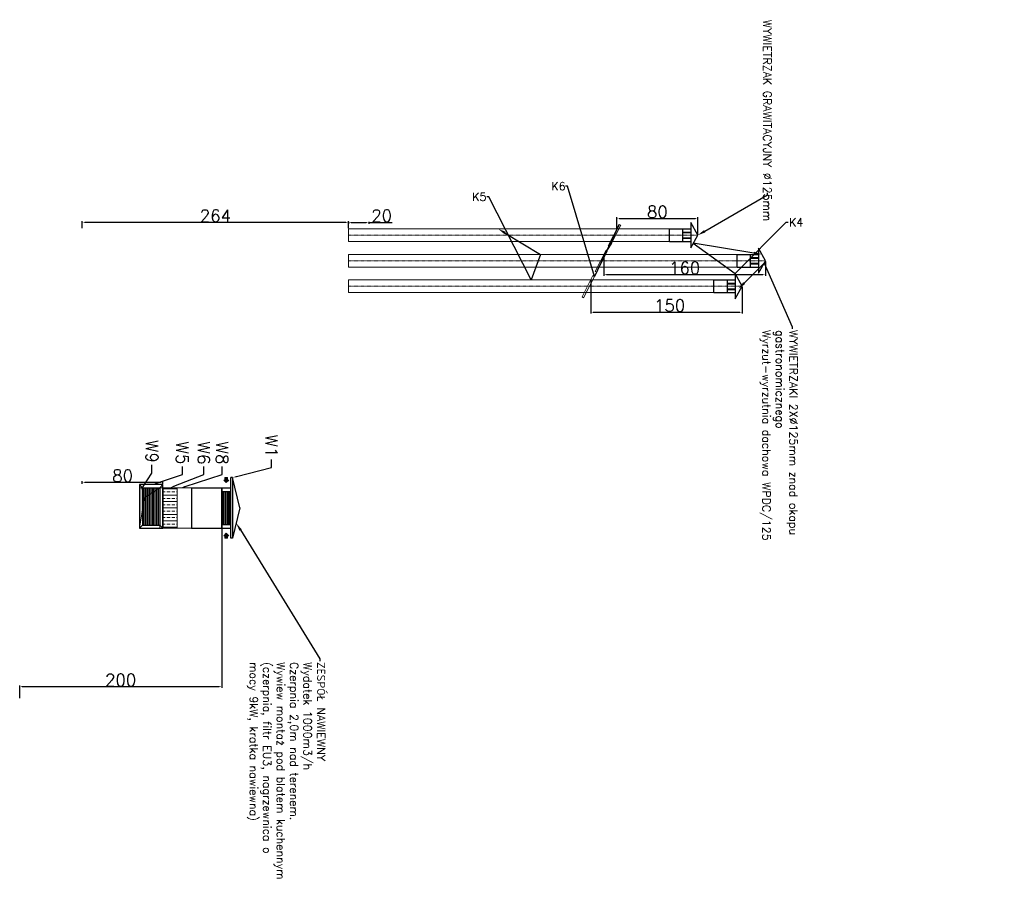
# Model space of a CAD drawing. Header units: centimetres. Extents: x 8435 to 34224, y 15581 to 23928.
# Tile 41 of 256: x 19004 to 19979, y 17631 to 18480. Entities that reach past the tile are written whole.
import ezdxf
from ezdxf import colors
from ezdxf.entities.mleader import LeaderData, LeaderLine
from ezdxf.enums import TextEntityAlignment as Align
from ezdxf.math import Vec2, Vec3

# ---------------------------------------------------------------- set-up
doc = ezdxf.new("R2010")
doc.units = ezdxf.units.CM
doc.header["$LTSCALE"] = 0.2
doc.linetypes.add('DASHDOT', pattern=[1, 0.5, -0.25, 0, -0.25])
for name, color, linetype, lineweight in [('2DL_OBJ', 7, 'Continuous', 25), ('2DL_PRO_n', 90, 'Continuous', 15), ('2DL_PRO_w', 42, 'Continuous', 15), ('_ET_OPIS', 7, 'Continuous', 20), ('CP_AXISAC', 7, 'DASHDOT', 9), ('CP_DETAL', 33, 'Continuous', 9), ('CP_SUPPLY_ARROW', 90, 'Continuous', 9)]:
    doc.layers.add(name, color=color, linetype=linetype, lineweight=lineweight)
doc.layers.add('_ET_URZĄDZENIA', color=7, linetype='Continuous')
doc.layers.add('CP_supply_arrowhatch', color=90, linetype='Continuous')
doc.styles.add('CP_ATTR', font='arial.ttf')
doc.styles.add('SIMPLEX', font='simplex.shx', dxfattribs={"height": 12})
doc.dimstyles.new('ISO-25', dxfattribs={"dimtxt": 12, "dimasz": 2.5, "dimexe": 1.25, "dimexo": 0.625, "dimtad": 1, "dimdec": 0, "dimtxsty": 'SIMPLEX', "dimcen": 2.5, "dimadec": 0, "dimazin": 0, "dimtfac": 1, "dimtdec": 0, "dimtmove": 0, "dimatfit": 3, "dimfxl": 1, "dimarcsym": 0})

# ---------------------------------------------------------------- blocks, each defined once
blk = doc.blocks.new('Pv_cent002_0377_5cmswff')
for p, q in [((0, 28), (-12.5, 21)), ((-12.5, 21), (12.5, 21)), ((-6.25, 0), (-6.25, 21)), ((-3.12, 13), (-3.12, 21)), ((-2.5, 13), (-2.5, 21)), ((12.5, 21), (0, 28)), ((2.5, 13), (2.5, 21)), ((3.12, 13), (3.12, 21)), ((6.25, 0), (6.25, 21)), ((-6.25, 13), (6.25, 13)), ((6.25, 0), (-6.25, 0))]:
    blk.add_line(p, q)
at = {"layer": 'CP_AXISAC'}
blk.add_line((0, 0), (0, 28), dxfattribs=at)
at = {"linetype": 'ByBlock', "style": 'CP_ATTR', "flags": 9}
for tag, p in [('NAME', (-0.05, -0.36)), ('TEMPERATURE', (-0.05, -0.36)), ('NUMBER', (-0.05, -0.38)), ('GROUP', (-0.05, -0.4)), ('ARTICLE', (-0.05, -0.42)), ('PRODUCT-TYPE', (-0.05, -0.44)), ('ORDER-NO', (-0.05, -0.46)), ('PRODUCER', (-0.05, -0.48)), ('OTHER', (-0.04, -0.38)), ('PN', (-0.04, -0.4)), ('FLOW', (-0.05, -0.4)), ('CHARACTER', (-0.04, -0.42)), ('DN', (-0.04, -0.44)), ('POWER', (-0.04, -0.46)), ('VOLTAGE', (-0.04, -0.48)), ('CAPACITY_MAX', (-0.05, -0.5))]:
    blk.add_attdef(tag, text='', height=0.01, dxfattribs=at).set_placement(p, align=Align.MIDDLE_LEFT)
blk = doc.blocks.new('*D15')
at = {"layer": '_ET_URZĄDZENIA', "color": 0, "lineweight": -2, "transparency": 16777216}
for p, q in [((19066.23, 18273.78), (19066.23, 18280.71)), ((19327.3, 18279.46), (19068.73, 18279.46)), ((19329.8, 18273.78), (19329.8, 18280.71))]:
    blk.add_line(p, q, dxfattribs=at)
at = {"layer": '_ET_URZĄDZENIA', "color": 0, "transparency": 16777216}
for points in [[(19068.73, 18279.87), (19068.73, 18279.04), (19066.23, 18279.46)], [(19327.3, 18279.87), (19327.3, 18279.04), (19329.8, 18279.46)]]:
    blk.add_solid(points, dxfattribs=at)
at = {"layer": '_ET_URZĄDZENIA', "color": 0, "transparency": 16777216, "insert": (19198.01, 18286.08), "char_height": 12, "attachment_point": 5, "style": 'SIMPLEX'}
blk.add_mtext('264', dxfattribs=at)
blk = doc.blocks.new('*D16')
at = {"layer": '_ET_URZĄDZENIA', "color": 0, "lineweight": -2, "transparency": 16777216}
for p, q in [((19329.8, 18280.08), (19329.8, 18278.21)), ((19332.3, 18279.46), (19347.3, 18279.46)), ((19349.8, 18280.08), (19349.8, 18278.21)), ((19349.8, 18279.46), (19372.97, 18279.46))]:
    blk.add_line(p, q, dxfattribs=at)
at = {"layer": '_ET_URZĄDZENIA', "color": 0, "transparency": 16777216}
for points in [[(19332.3, 18279.87), (19332.3, 18279.04), (19329.8, 18279.46)], [(19347.3, 18279.87), (19347.3, 18279.04), (19349.8, 18279.46)]]:
    blk.add_solid(points, dxfattribs=at)
at = {"layer": '_ET_URZĄDZENIA', "color": 0, "transparency": 16777216, "insert": (19362.63, 18286.08), "char_height": 12, "attachment_point": 5, "style": 'SIMPLEX'}
blk.add_mtext('20', dxfattribs=at)
blk = doc.blocks.new('*D17')
at = {"layer": '_ET_URZĄDZENIA', "color": 0, "lineweight": -2, "transparency": 16777216}
for p, q in [((19595.61, 18273.78), (19595.61, 18284.62)), ((19598.11, 18283.37), (19673.11, 18283.37)), ((19675.61, 18267.51), (19675.61, 18284.62))]:
    blk.add_line(p, q, dxfattribs=at)
at = {"layer": '_ET_URZĄDZENIA', "color": 0, "transparency": 16777216}
for points in [[(19598.11, 18283.79), (19598.11, 18282.95), (19595.61, 18283.37)], [(19673.11, 18283.79), (19673.11, 18282.95), (19675.61, 18283.37)]]:
    blk.add_solid(points, dxfattribs=at)
at = {"layer": '_ET_URZĄDZENIA', "color": 0, "transparency": 16777216, "insert": (19635.61, 18289.99), "char_height": 12, "attachment_point": 5, "style": 'SIMPLEX'}
blk.add_mtext('80', dxfattribs=at)
blk = doc.blocks.new('*D18')
at = {"layer": '_ET_URZĄDZENIA', "color": 0, "lineweight": -2, "transparency": 16777216}
for p, q in [((19582.62, 18247.24), (19582.62, 18226.65)), ((19742.61, 18240.99), (19742.61, 18226.65)), ((19585.12, 18227.9), (19740.11, 18227.9))]:
    blk.add_line(p, q, dxfattribs=at)
at = {"layer": '_ET_URZĄDZENIA', "color": 0, "transparency": 16777216}
for points in [[(19585.12, 18228.31), (19585.12, 18227.48), (19582.62, 18227.9)], [(19740.11, 18228.31), (19740.11, 18227.48), (19742.61, 18227.9)]]:
    blk.add_solid(points, dxfattribs=at)
at = {"layer": '_ET_URZĄDZENIA', "color": 0, "transparency": 16777216, "insert": (19662.61, 18234.52), "char_height": 12, "attachment_point": 5, "style": 'SIMPLEX'}
blk.add_mtext('160', dxfattribs=at)
blk = doc.blocks.new('*U19')
for p, q in [((0, -6.25), (0, 6.25)), ((0, 6.25), (317.82, 6.25)), ((317.82, 6.25), (317.82, -6.25)), ((317.82, -6.25), (0, -6.25))]:
    blk.add_line(p, q)
at = {"layer": 'CP_AXISAC'}
blk.add_line((0, 0), (317.82, 0), dxfattribs=at)
at = {"style": 'CP_ATTR', "flags": 9}
for tag in ['NAME', 'PRODUCER', 'PRODUCT-TYPE', 'ARTICLE', 'FLOW', 'NUMBER', 'SYSTEM', 'FORM', 'SIZE', 'CHARACTER', 'ORDER-NO', 'GROUP', 'OTHER']:
    blk.add_attdef(tag, (0, 0), '', height=0.0001, dxfattribs=at)
blk = doc.blocks.new('*D20')
at = {"layer": '_ET_URZĄDZENIA', "color": 0, "lineweight": -2, "transparency": 16777216}
for p, q in [((19569.63, 18221.95), (19569.63, 18189.41)), ((19719.61, 18215.72), (19719.61, 18189.41)), ((19572.13, 18190.66), (19717.11, 18190.66))]:
    blk.add_line(p, q, dxfattribs=at)
at = {"layer": '_ET_URZĄDZENIA', "color": 0, "transparency": 16777216}
for points in [[(19572.13, 18191.08), (19572.13, 18190.25), (19569.63, 18190.66)], [(19717.11, 18191.08), (19717.11, 18190.25), (19719.61, 18190.66)]]:
    blk.add_solid(points, dxfattribs=at)
at = {"layer": '_ET_URZĄDZENIA', "color": 0, "transparency": 16777216, "insert": (19647.73, 18197.29), "char_height": 12, "attachment_point": 5, "style": 'SIMPLEX'}
blk.add_mtext('150', dxfattribs=at)
blk = doc.blocks.new('*U21')
for p, q in [((0, -6.25), (0, 6.25)), ((0, 6.25), (384.82, 6.25)), ((384.82, 6.25), (384.82, -6.25)), ((384.82, -6.25), (0, -6.25))]:
    blk.add_line(p, q)
at = {"layer": 'CP_AXISAC'}
blk.add_line((0, 0), (384.82, 0), dxfattribs=at)
at = {"style": 'CP_ATTR', "flags": 9}
for tag in ['NAME', 'PRODUCER', 'PRODUCT-TYPE', 'ARTICLE', 'FLOW', 'NUMBER', 'SYSTEM', 'FORM', 'SIZE', 'CHARACTER', 'ORDER-NO', 'GROUP', 'OTHER']:
    blk.add_attdef(tag, (0, 0), '', height=0.0001, dxfattribs=at)
blk = doc.blocks.new('*U22')
for p, q in [((0, -6.25), (0, 6.25)), ((0, 6.25), (361.82, 6.25)), ((361.82, 6.25), (361.82, -6.25)), ((361.82, -6.25), (0, -6.25))]:
    blk.add_line(p, q)
at = {"layer": 'CP_AXISAC'}
blk.add_line((0, 0), (361.82, 0), dxfattribs=at)
at = {"style": 'CP_ATTR', "flags": 9}
for tag in ['NAME', 'PRODUCER', 'PRODUCT-TYPE', 'ARTICLE', 'FLOW', 'NUMBER', 'SYSTEM', 'FORM', 'SIZE', 'CHARACTER', 'ORDER-NO', 'GROUP', 'OTHER']:
    blk.add_attdef(tag, (0, 0), '', height=0.0001, dxfattribs=at)
blk = doc.blocks.new('rdblow_supply_arrow01')
at = {"layer": 'CP_supply_arrowhatch'}
blk.add_hatch(color=256, dxfattribs=at).paths.add_polyline_path([(-12.5, -25), (-12.5, -50), (12.5, -50), (12.5, -25), (25, -25), (0, 0), (-25, -25)])
at = {"layer": 'CP_SUPPLY_ARROW'}
for p, q in [((0, 0), (-25, -25)), ((0, 0), (25, -25)), ((-12.5, -25), (-25, -25)), ((-12.5, -50), (-12.5, -25)), ((-12.5, -50), (12.5, -50)), ((12.5, -50), (12.5, -25)), ((12.5, -25), (25, -25))]:
    blk.add_line(p, q, dxfattribs=at)
blk = doc.blocks.new('Rv_cent003_0590_5ycexk5')
for p, q in [((0, 48), (-30, 40.8)), ((-30, 40.8), (-30, 39)), ((-30, 40.8), (30, 40.8)), ((30, 39), (-30, 39)), ((-20, 0), (-20, 39)), ((-16.33, 30), (-16.33, 39)), ((0, 48), (30, 40.8)), ((16.33, 30), (16.33, 39)), ((20, 0), (20, 39)), ((30, 40.8), (30, 39)), ((20, 30), (-20, 30)), ((-20, 0), (20, 0))]:
    blk.add_line(p, q)
at = {"layer": 'CP_DETAL'}
for p, q in [((16.33, 37.87), (-16.33, 37.87)), ((16.33, 36.75), (-16.33, 36.75)), ((16.33, 35.62), (-16.33, 35.62)), ((16.33, 34.5), (-16.33, 34.5)), ((16.33, 33.37), (-16.33, 33.37)), ((16.33, 32.25), (-16.33, 32.25)), ((16.33, 31.12), (-16.33, 31.12))]:
    blk.add_line(p, q, dxfattribs=at)
at = {"layer": 'CP_SUPPLY_ARROW', "xscale": 0.1, "yscale": 0.1, "zscale": 0.1}
for p, rotation in [((-25, 34.5), 270), ((25, 34.5), 90)]:
    blk.add_blockref('rdblow_supply_arrow01', p, dxfattribs=dict(at, rotation=rotation))
at = {"linetype": 'ByBlock', "style": 'CP_ATTR', "flags": 9}
for tag in ['OTHER', 'CHARACTER', 'FLOW', 'POWER', 'VOLTAGE', 'TEMPERATURE', 'PN', 'DN', 'PRODUCER', 'ORDER-NO', 'PRODUCT-TYPE', 'ARTICLE', 'GROUP', 'NUMBER', 'NAME']:
    blk.add_attdef(tag, text='', height=0.0000001, dxfattribs=at).set_placement((0, 0), align=Align.MIDDLE_LEFT)
blk = doc.blocks.new('ReZplus')
blk.add_hatch(color=256).paths.add_polyline_path([(0.5, 0.5), (-0.5, 0.5), (-0.5, 0.5), (0.25, 0.25), (0.5, -0.5), (0.5, -0.5)])
at = {"linetype": 'Continuous'}
for p, q in [((0.5, 0.5), (-0.5, 0.5)), ((-0.5, 0.5), (-0.5, -0.5)), ((-0.5, 0.5), (0.25, 0.25)), ((0.5, -0.5), (0.5, 0.5)), ((0.25, 0.25), (0.5, -0.5)), ((-0.5, -0.5), (0.5, -0.5))]:
    blk.add_line(p, q, dxfattribs=at)
blk = doc.blocks.new('*U34')
for p, q in [((0, -20), (0, 20)), ((0, 20), (3.3, 20)), ((3.3, 20), (23.3, 20)), ((3.3, -20), (0, -20)), ((3.3, -20), (23.3, -20))]:
    blk.add_line(p, q)
at = {"xscale": 20, "yscale": 40}
blk.add_blockref('ReZplus', (13.3, 0), dxfattribs=at)
at = {"style": 'CP_ATTR', "flags": 9}
for tag in ['NAME', 'PRODUCER', 'PRODUCT-TYPE', 'ARTICLE', 'FLOW', 'NUMBER', 'SYSTEM', 'FORM', 'SIZE', 'CHARACTER', 'ORDER-NO', 'GROUP', 'OTHER']:
    blk.add_attdef(tag, (0, 0), '', height=0.0001, dxfattribs=at)
blk = doc.blocks.new('Pv_cent003_0639_56jd63g')
for p, q in [((-21.6, 11.6), (-21.6, -11.6)), ((21.6, 11.6), (-21.6, 11.6)), ((-21.6, 11.6), (-18.5, 8.5)), ((21.6, 11.6), (18.5, 8.5)), ((21.6, -11.6), (21.6, 11.6)), ((-18.5, 8.5), (18.5, 8.5)), ((-18.5, -8.5), (-18.5, 8.5)), ((18.5, -8.5), (18.5, 8.5)), ((-21.6, -11.6), (-18.5, -8.5)), ((-18.5, -8.5), (18.5, -8.5)), ((21.6, -11.6), (18.5, -8.5)), ((-21.6, -11.6), (21.6, -11.6))]:
    blk.add_line(p, q)
at = {"layer": 'CP_DETAL'}
for p, q in [((-18.5, 7.29), (18.5, 7.29)), ((-18.5, 6.07), (18.5, 6.07)), ((-18.5, 4.86), (18.5, 4.86)), ((-18.5, 3.64), (18.5, 3.64)), ((-18.5, 2.43), (18.5, 2.43)), ((-18.5, 1.21), (18.5, 1.21)), ((-18.5, 0), (18.5, 0)), ((-18.5, -1.21), (18.5, -1.21)), ((-18.5, -2.43), (18.5, -2.43)), ((-18.5, -3.64), (18.5, -3.64)), ((-18.5, -4.86), (18.5, -4.86)), ((-18.5, -6.07), (18.5, -6.07)), ((-18.5, -7.29), (18.5, -7.29))]:
    blk.add_line(p, q, dxfattribs=at)
at = {"linetype": 'ByBlock', "style": 'CP_ATTR', "flags": 9}
for tag, p in [('NAME', (-0.09, -0.04)), ('NUMBER', (-0.09, -0.04)), ('GROUP', (-0.09, -0.04)), ('ARTICLE', (-0.09, -0.04)), ('PRODUCT-TYPE', (-0.09, -0.04)), ('ORDER-NO', (-0.09, -0.04)), ('PRODUCER', (-0.09, -0.05)), ('TEMPERATURE', (-0.08, -0.04)), ('FLOW', (-0.08, -0.04)), ('CHARACTER', (-0.08, -0.04)), ('CAPACITY_MAX', (-0.08, -0.05)), ('OTHER', (-0.07, -0.04)), ('VOLTAGE', (-0.07, -0.05)), ('POWER', (-0.07, -0.04)), ('PN', (-0.06, -0.04)), ('DN', (-0.06, -0.04))]:
    blk.add_attdef(tag, text='', height=0.01, dxfattribs=at).set_placement(p, align=Align.MIDDLE_LEFT)
blk = doc.blocks.new('*U36')
for p, q in [((0, -20), (0, 20)), ((0, 20), (14, 20)), ((14, 20), (14, -20)), ((14, -20), (0, -20))]:
    blk.add_line(p, q)
at = {"style": 'CP_ATTR', "flags": 9}
for tag in ['NAME', 'PRODUCER', 'PRODUCT-TYPE', 'ARTICLE', 'FLOW', 'NUMBER', 'SYSTEM', 'FORM', 'SIZE', 'CHARACTER', 'ORDER-NO', 'GROUP', 'OTHER']:
    blk.add_attdef(tag, (0, 0), '', height=0.0001, dxfattribs=at)
blk = doc.blocks.new('*D37')
at = {"layer": '_ET_URZĄDZENIA', "color": 0, "lineweight": -2, "transparency": 16777216}
for p, q in [((19204.23, 18016.34), (19204.23, 17818.79)), ((19004.23, 17808.62), (19004.23, 17821.29)), ((19201.73, 17820.04), (19006.73, 17820.04))]:
    blk.add_line(p, q, dxfattribs=at)
at = {"layer": '_ET_URZĄDZENIA', "color": 0, "transparency": 16777216}
for points in [[(19006.73, 17820.46), (19006.73, 17819.63), (19004.23, 17820.04)], [(19201.73, 17820.46), (19201.73, 17819.63), (19204.23, 17820.04)]]:
    blk.add_solid(points, dxfattribs=at)
at = {"layer": '_ET_URZĄDZENIA', "color": 0, "transparency": 16777216, "insert": (19104.23, 17826.67), "char_height": 12, "attachment_point": 5, "style": 'SIMPLEX'}
blk.add_mtext('200', dxfattribs=at)
blk = doc.blocks.new('*U38')
for p, q in [((0, -20), (0, 20)), ((0, 20), (14, 20)), ((14, 20), (14, -20)), ((14, -20), (0, -20))]:
    blk.add_line(p, q)
at = {"style": 'CP_ATTR', "flags": 9}
for tag in ['NAME', 'PRODUCER', 'PRODUCT-TYPE', 'ARTICLE', 'FLOW', 'NUMBER', 'SYSTEM', 'FORM', 'SIZE', 'CHARACTER', 'ORDER-NO', 'GROUP', 'OTHER']:
    blk.add_attdef(tag, (0, 0), '', height=0.0001, dxfattribs=at)
blk = doc.blocks.new('*D39')
at = {"layer": '_ET_URZĄDZENIA', "color": 0, "lineweight": -2, "transparency": 16777216}
for p, q in [((19066.23, 18020.69), (19066.23, 18023.38)), ((19143.53, 18022.13), (19068.73, 18022.13)), ((19146.03, 18020.69), (19146.03, 18023.38))]:
    blk.add_line(p, q, dxfattribs=at)
at = {"layer": '_ET_URZĄDZENIA', "color": 0, "transparency": 16777216}
for points in [[(19068.73, 18022.55), (19068.73, 18021.71), (19066.23, 18022.13)], [(19143.53, 18022.55), (19143.53, 18021.71), (19146.03, 18022.13)]]:
    blk.add_solid(points, dxfattribs=at)
at = {"layer": '_ET_URZĄDZENIA', "color": 0, "transparency": 16777216, "insert": (19106.13, 18028.75), "char_height": 12, "attachment_point": 5, "style": 'SIMPLEX'}
blk.add_mtext('80', dxfattribs=at)

msp = doc.modelspace()

# ---------------------------------------------------------------- hatches: boundary and pattern name
at = {"layer": '2DL_PRO_n'}
h = msp.add_hatch(dxfattribs=at)
h.set_pattern_fill('BRASS', color=256)
h.set_pattern_definition([(0, (0, 1), (0, 6.35), []), (0, (0, 4.175), (0, 6.35), [3.175, -1.5875])])
h.paths.add_polyline_path([(19160.23, 18016.96), (19146.23, 18016.96), (19146.23, 17976.96), (19160.23, 17976.96)])

# ---------------------------------------------------------------- linework, layer by layer
at = {"layer": '2DL_PRO_w'}
for points in [[(19597.82, 18277.45), (19599.35, 18276.67), (19588.51, 18255.57), (19586.98, 18256.36)], [(19584.83, 18252.16), (19586.35, 18251.38), (19575.51, 18230.28), (19573.99, 18231.07)], [(19571.83, 18226.88), (19573.36, 18226.09), (19562.52, 18205), (19560.99, 18205.78)]]:
    msp.add_lwpolyline(points, close=True, dxfattribs=at)

# ---------------------------------------------------------------- block references
at = {"layer": '2DL_OBJ', "rotation": 270}
for name, p in [('Pv_cent002_0377_5cmswff', (19647.61, 18266.89)), ('Pv_cent002_0377_5cmswff', (19714.61, 18241.62)), ('Pv_cent002_0377_5cmswff', (19691.61, 18216.34)), ('Pv_cent003_0639_56jd63g', (19134.43, 17998.46))]:
    msp.add_blockref(name, p, dxfattribs=at)
at = {"layer": '2DL_OBJ', "xscale": -1, "yscale": -1, "rotation": 90}
msp.add_blockref('Rv_cent003_0590_5ycexk5', (19174.23, 17996.96), dxfattribs=at)
at = {"layer": '2DL_PRO_n', "yscale": -1, "zscale": 20, "rotation": 180}
msp.add_blockref('*U34', (19146.23, 17996.96), dxfattribs=at)
at = {"layer": '2DL_PRO_n'}
msp.add_blockref('*U36', (19146.23, 17996.96), dxfattribs=at)
at = {"layer": '2DL_PRO_n', "rotation": 180}
msp.add_blockref('*U38', (19174.23, 17996.96), dxfattribs=at)
at = {"layer": '2DL_PRO_w'}
for name, p in [('*U19', (19329.8, 18266.9)), ('*U21', (19329.8, 18241.62)), ('*U22', (19329.8, 18216.33))]:
    msp.add_blockref(name, p, dxfattribs=at)

# ---------------------------------------------------------------- dimensions: what is measured, and where the dimension line sits
at = {"layer": '_ET_URZĄDZENIA'}
for base, p1, p2, picture, middle in [((19066.23, 18279.46), (19329.8, 18273.15), (19066.23, 18273.15), '*D15', (19198.01, 18286.08)), ((19349.8, 18279.46), (19329.8, 18280.71), (19349.8, 18280.71), '*D16', (19362.63, 18286.08)), ((19675.61, 18283.37), (19595.61, 18273.15), (19675.61, 18266.89), '*D17', (19635.61, 18289.99)), ((19066.23, 18022.13), (19146.03, 18020.06), (19066.23, 18020.06), '*D39', (19106.13, 18028.75)), ((19004.23, 17820.04), (19204.23, 18016.96), (19004.23, 17807.99), '*D37', (19104.23, 17826.67))]:
    dim = msp.add_linear_dim(base=base, p1=p1, p2=p2, dimstyle='ISO-25', dxfattribs=at)
    dim.commit()
    dim.dimension.update_dxf_attribs({"geometry": picture, "text_midpoint": middle})
for base, p1, p2, picture, middle in [((19742.61, 18227.9), (19582.62, 18247.87), (19742.61, 18241.62), '*D18', (19662.61, 18227.9)), ((19719.61, 18190.66), (19569.63, 18222.58), (19719.61, 18216.34), '*D20', (19647.73, 18190.66))]:
    dim = msp.add_linear_dim(base=base, p1=p1, p2=p2, dimstyle='ISO-25', dxfattribs=at)
    dim.commit()
    dim.dimension.update_dxf_attribs({"geometry": picture, "text_midpoint": middle, "dimtype": 160})

# ---------------------------------------------------------------- leaders
at = {"layer": '_ET_OPIS', "ltscale": 2}
ml = msp.add_multileader_mtext('Standard', dxfattribs=at)
ml.set_content('WYWIETRZAK GRAWITACYJNY %%C125mm', color=256, style='SIMPLEX')
ml.set_leader_properties()
ml.build(insert=Vec2(0, 0))
ml.multileader.update_dxf_attribs({"dogleg_length": 2, "arrow_head_size": 8})
ctx = ml.context
ctx.base_point, ctx.char_height, ctx.arrow_head_size, ctx.landing_gap_size, ctx.plane_origin, ctx.plane_x_axis, ctx.plane_y_axis = Vec3(19744.51, 18481.12), 8, 8, 1, Vec3(19881.45, 17758.85), Vec3(0, -1), Vec3(1, 0)
notes = []
notes.append((ctx, [(0, (1, 1, 0), (19744.51, 18306.83), (0, 1), 2, [(1, [(19675.53, 18266.75)], 0, [])])]))
ctx.mtext.insert, ctx.mtext.text_direction, ctx.mtext.rotation, ctx.mtext.width, ctx.mtext.defined_height, ctx.mtext.flow_direction = Vec3(19748.51, 18480.12), Vec3(0, -1), 4.712389, 213.052, 51.02, 5
ml = msp.add_multileader_mtext('Standard', dxfattribs=at)
ml.set_content('K6', color=256, style='SIMPLEX')
ml.set_leader_properties()
ml.build(insert=Vec2(0, 0))
ml.multileader.update_dxf_attribs({"dogleg_length": 2, "arrow_head_size": 8})
ctx = ml.context
ctx.base_point, ctx.char_height, ctx.arrow_head_size, ctx.landing_gap_size, ctx.plane_origin = Vec3(19529.69, 18315.37), 8, 8, 1, Vec3(20092, 18497.91)
notes.append((ctx, [(0, (1, 1, 0), (19546.64, 18315.37), (-1, 0), 2, [(2, [(19586.63, 18251.91), (19597.82, 18277.45), (19573.36, 18226.09)], 0, [])])]))
ctx.mtext.insert, ctx.mtext.width, ctx.mtext.defined_height, ctx.mtext.flow_direction = Vec3(19530.69, 18319.37), 213.052, 51.02, 5
ml = msp.add_multileader_mtext('Standard', dxfattribs=at)
ml.set_content('K5 ', color=256, style='SIMPLEX')
ml.set_leader_properties()
ml.build(insert=Vec2(0, 0))
ml.multileader.update_dxf_attribs({"dogleg_length": 2, "arrow_head_size": 8})
ctx = ml.context
ctx.base_point, ctx.char_height, ctx.arrow_head_size, ctx.landing_gap_size, ctx.plane_origin = Vec3(19451.34, 18304.91), 8, 8, 1, Vec3(19970.11, 18525.95)
notes.append((ctx, [(0, (1, 1, 0), (19468.67, 18304.91), (-1, 0), 2, [(2, [(19477.97, 18273.15), (19520.04, 18247.87), (19510.7, 18222.58)], 0, [])])]))
ctx.mtext.insert, ctx.mtext.width, ctx.mtext.defined_height, ctx.mtext.flow_direction = Vec3(19452.34, 18308.91), 213.052, 51.02, 5
ml = msp.add_multileader_mtext('Standard', dxfattribs=at)
ml.set_content('K4', color=256, style='SIMPLEX')
ml.set_leader_properties()
ml.build(insert=Vec2(0, 0))
ml.multileader.update_dxf_attribs({"dogleg_length": 2, "arrow_head_size": 8})
ctx = ml.context
ctx.base_point, ctx.char_height, ctx.arrow_head_size, ctx.landing_gap_size, ctx.plane_origin = Vec3(19765.07, 18279.62), 8, 8, 1, Vec3(20231.25, 18500.66)
notes.append((ctx, [(1, (1, 1, 0), (19763.07, 18279.62), (1, 0), 2, [(2, [(19739.11, 18247.87), (19671.19, 18258.99), (19712.61, 18228.84)], 0, [])])]))
ctx.mtext.insert, ctx.mtext.width, ctx.mtext.defined_height, ctx.mtext.flow_direction = Vec3(19766.07, 18283.62), 213.052, 51.02, 5
ml = msp.add_multileader_mtext('Standard', dxfattribs=at)
ml.set_content('WYWIETRZAKI 2X%%C125mm znad okapu gastronomicznego\\PWyrzut-wyrzutnia dachowa WPDC/125 ', color=256, style='SIMPLEX')
ml.set_leader_properties()
ml.build(insert=Vec2(0, 0))
ml.multileader.update_dxf_attribs({"dogleg_length": 2, "arrow_head_size": 8})
ctx = ml.context
ctx.base_point, ctx.char_height, ctx.arrow_head_size, ctx.landing_gap_size, ctx.plane_origin, ctx.plane_x_axis, ctx.plane_y_axis = Vec3(19769.05, 18174.07), 8, 8, 1, Vec3(19894.51, 17731.08), Vec3(0, -1), Vec3(1, 0)
notes.append((ctx, [(1, (1, 1, 0), (19769.05, 18176.07), (0, -1), 2, [(1, [(19715.92, 18213.84), (19741.21, 18239.12)], 0, [])])]))
ctx.mtext.insert, ctx.mtext.text_direction, ctx.mtext.rotation, ctx.mtext.width, ctx.mtext.defined_height, ctx.mtext.flow_direction = Vec3(19774.38, 18173.07), Vec3(0, -1), 4.712389, 233.8291, 51.02, 5
ml = msp.add_multileader_mtext('Standard', dxfattribs=at)
ml.set_content('ZESPÓŁ NAWIEWNY\\PWydatek 1000m3/h\\PCzerpnia 2,0m nad terenem.\\PWywiew montaż pod blatem kuchennym\\P(czerpnia, filtr EU3, nagrzewnica o mocy 9kW, kratka nawiewna)', color=256, style='SIMPLEX')
ml.set_leader_properties()
ml.build(insert=Vec2(0, 0))
ml.multileader.update_dxf_attribs({"dogleg_length": 2, "arrow_head_size": 8})
ctx = ml.context
ctx.base_point, ctx.char_height, ctx.arrow_head_size, ctx.landing_gap_size, ctx.plane_origin, ctx.plane_x_axis, ctx.plane_y_axis = Vec3(19301.35, 17845.46), 8, 8, 1, Vec3(19465.9, 17511.79), Vec3(0, -1), Vec3(1, 0)
notes.append((ctx, [(1, (1, 1, 0), (19301.35, 17847.46), (0, -1), 2, [(0, [(19218.63, 17981.96)], 0, [])])]))
ctx.mtext.insert, ctx.mtext.text_direction, ctx.mtext.rotation, ctx.mtext.width, ctx.mtext.defined_height, ctx.mtext.flow_direction = Vec3(19306.68, 17844.46), Vec3(0, -1), 4.712389, 213.052, 51.02, 5
at = {"layer": '_ET_URZĄDZENIA'}
ml = msp.add_multileader_mtext('Standard', dxfattribs=at)
ml.set_content('W9', color=256, style='SIMPLEX')
ml.set_leader_properties()
ml.build(insert=Vec2(0, 0))
ctx = ml.context
ctx.base_point, ctx.char_height, ctx.plane_origin, ctx.plane_x_axis, ctx.plane_y_axis = Vec3(19135.22, 18064.64), 12, Vec3(19130.63, 18060.18), Vec3(0, -1), Vec3(1, 0)
ctx.text_align_type = 2
notes.append((ctx, [(1, (1, 1, 0), (19135.22, 18031.49), (0, 1), 8, [(0, [(19124.25, 18014.8)], 0, [])])]))
ctx.mtext.insert, ctx.mtext.text_direction, ctx.mtext.rotation, ctx.mtext.alignment, ctx.mtext.flow_direction = Vec3(19141.22, 18041.49), Vec3(0, -1), 4.712389, 3, 5
ml = msp.add_multileader_mtext('Standard', dxfattribs=at)
ml.set_content('W1', color=256, style='SIMPLEX')
ml.set_leader_properties()
ml.build(insert=Vec2(0, 0))
ctx = ml.context
ctx.base_point, ctx.char_height, ctx.plane_origin, ctx.plane_x_axis, ctx.plane_y_axis = Vec3(19253.51, 18065.41), 12, Vec3(19221.41, 18072.34), Vec3(0, -1), Vec3(1, 0)
ctx.text_align_type = 2
notes.append((ctx, [(1, (1, 1, 0), (19253.51, 18036.84), (0, 1), 8, [(0, [(19215.03, 18026.96)], 0, [])])]))
ctx.mtext.insert, ctx.mtext.text_direction, ctx.mtext.rotation, ctx.mtext.alignment, ctx.mtext.flow_direction = Vec3(19259.51, 18046.84), Vec3(0, -1), 4.712389, 3, 5
ml = msp.add_multileader_mtext('Standard', dxfattribs=at)
ml.set_content('W5', color=256, style='SIMPLEX')
ml.set_leader_properties()
ml.build(insert=Vec2(0, 0))
ctx = ml.context
ctx.base_point, ctx.char_height, ctx.plane_origin, ctx.plane_x_axis, ctx.plane_y_axis = Vec3(19165.31, 18063.66), 12, Vec3(19142.13, 18065.44), Vec3(0, -1), Vec3(1, 0)
ctx.text_align_type = 2
notes.append((ctx, [(1, (1, 1, 0), (19165.31, 18029.94), (0, 1), 8, [(0, [(19135.75, 18020.06)], 0, [])])]))
ctx.mtext.insert, ctx.mtext.text_direction, ctx.mtext.rotation, ctx.mtext.alignment, ctx.mtext.flow_direction = Vec3(19171.31, 18039.94), Vec3(0, -1), 4.712389, 3, 5
ml = msp.add_multileader_mtext('Standard', dxfattribs=at)
ml.set_content('W6', color=256, style='SIMPLEX')
ml.set_leader_properties()
ml.build(insert=Vec2(0, 0))
ctx = ml.context
ctx.base_point, ctx.char_height, ctx.plane_origin, ctx.plane_x_axis, ctx.plane_y_axis = Vec3(19186.5, 18063.09), 12, Vec3(19167.01, 18062.34), Vec3(0, -1), Vec3(1, 0)
ctx.text_align_type = 2
notes.append((ctx, [(1, (1, 1, 0), (19186.5, 18029.94), (0, 1), 8, [(0, [(19153.23, 18016.96)], 0, [])])]))
ctx.mtext.insert, ctx.mtext.text_direction, ctx.mtext.rotation, ctx.mtext.alignment, ctx.mtext.flow_direction = Vec3(19192.5, 18039.94), Vec3(0, -1), 4.712389, 3, 5
ml = msp.add_multileader_mtext('Standard', dxfattribs=at)
ml.set_content('W8', color=256, style='SIMPLEX')
ml.set_leader_properties()
ml.build(insert=Vec2(0, 0))
ctx = ml.context
ctx.base_point, ctx.char_height, ctx.plane_origin, ctx.plane_x_axis, ctx.plane_y_axis = Vec3(19204.73, 18063.66), 12, Vec3(19170.61, 18062.34), Vec3(0, -1), Vec3(1, 0)
ctx.text_align_type = 2
notes.append((ctx, [(1, (1, 1, 0), (19204.73, 18029.94), (0, 1), 8, [(0, [(19164.23, 18016.96)], 0, [])])]))
ctx.mtext.insert, ctx.mtext.text_direction, ctx.mtext.rotation, ctx.mtext.alignment, ctx.mtext.flow_direction = Vec3(19210.73, 18039.94), Vec3(0, -1), 4.712389, 3, 5
for ctx, leaders in notes:
    for number, flags, end, landing, length, lines in leaders:
        leader = LeaderData()
        leader.index, (leader.has_last_leader_line, leader.has_dogleg_vector, leader.attachment_direction) = number, flags
        leader.last_leader_point, leader.dogleg_vector, leader.dogleg_length = Vec3(end), Vec3(landing), length
        for number, points, colour, breaks in lines:
            line = LeaderLine()
            line.index, line.vertices, line.color, line.breaks = number, Vec3.list(points), colors.encode_raw_color(colour), breaks
            leader.lines.append(line)
        ctx.leaders.append(leader)

doc.saveas('drawing.dxf')
